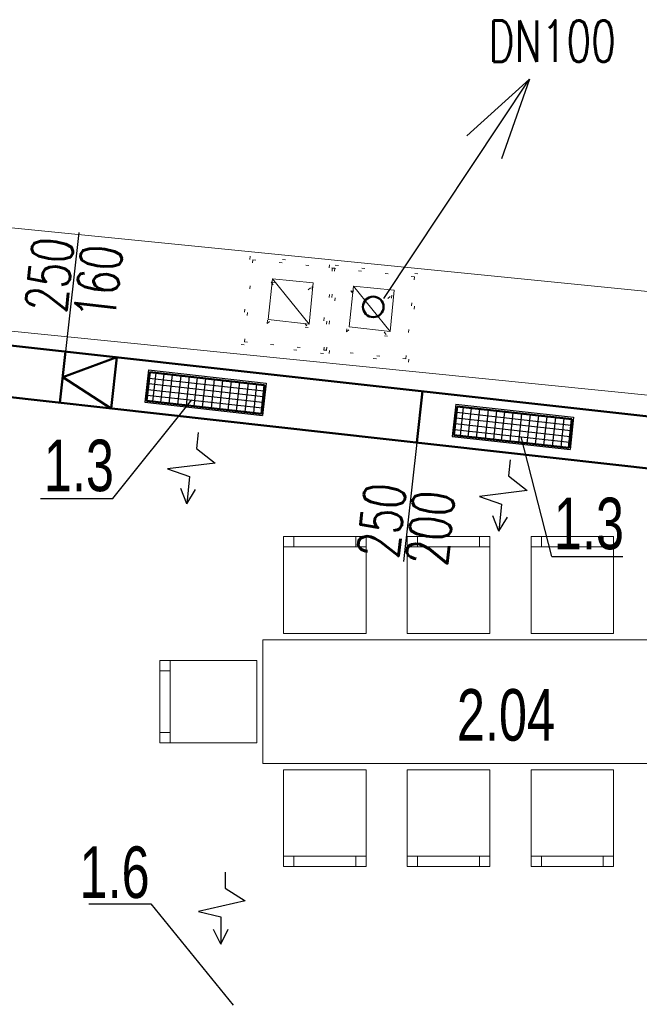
# Model space of a CAD drawing. Header units: millimetres. Extents: x 28262 to 240133, y -152087 to 56534.
# Tile 92 of 107: x 212933 to 215938, y -31115 to -26341. Entities that reach past the tile are written whole.
import ezdxf

# ---------------------------------------------------------------- set-up
doc = ezdxf.new("R2010")
doc.units = ezdxf.units.MM
doc.header["$MEASUREMENT"] = 0
doc.linetypes.add('Tečkovaná L', pattern=[257.5, 15, -242.5])
for name, color, linetype, lineweight in [('--písmo', 7, 'Continuous', 25), ('--VZT', 6, 'Continuous', 50), ('--VZT POPIS', 7, 'Continuous', 25), ('--VZT_ODVOD', 5, 'Continuous', 50), ('--VZT_POPIS', 7, 'Continuous', 25), ('Konstrukce - nosné', 7, 'Continuous', 9), ('Nové_Interiér - nábytek', 9, 'Continuous', 9), ('Výplně – Řezové', 7, 'Continuous', 9)]:
    doc.layers.add(name, color=color, linetype=linetype, lineweight=lineweight)
doc.styles.add('styl1', font='arial.ttf', dxfattribs={"width": 0.7, "height": 250})
doc.styles.add('styl6', font='romans.shx', dxfattribs={"width": 0.7, "height": 200})
doc.styles.add('styl7', font='romans.shx', dxfattribs={"width": 0.7, "height": 200})

msp = doc.modelspace()

# ---------------------------------------------------------------- linework, layer by layer
at = {"layer": '--VZT'}
for p, q in [((209925.8, -27590.4), (217730.6, -28459.8)), ((218925.6, -28844.4), (209898.2, -27838.8)), ((213128.2, -28198.6), (213155.9, -27950.2)), ((213404.3, -27977.8), (213142, -28074.4)), ((213376.7, -28226.3), (213404.3, -27977.8)), ((213548.5, -28189.9), (213564, -28050.7)), ((214120.5, -28112.7), (213564, -28050.7)), ((213142, -28074.4), (213376.7, -28226.3)), ((214105, -28251.9), (214120.5, -28112.7)), ((214858.3, -28391.4), (214886, -28142.9)), ((214105, -28251.9), (213548.5, -28189.9)), ((215039.3, -28355.9), (215054.8, -28216.8)), ((215611.3, -28278.8), (215054.8, -28216.8)), ((215595.8, -28417.9), (215611.3, -28278.8)), ((215595.8, -28417.9), (215039.3, -28355.9))]:
    msp.add_line(p, q, dxfattribs=at)
at = {"layer": '--VZT POPIS'}
for p, q in [((213220.1, -27373.8), (213155.9, -27950.2)), ((213557.2, -28039.4), (213539.8, -28196.2)), ((214128.6, -28103.1), (214111.2, -28259.9)), ((215048, -28205.5), (215030.5, -28362.3)), ((215619.4, -28269.2), (215602, -28426)), ((214858.3, -28391.4), (214794.1, -28967.7))]:
    msp.add_line(p, q, dxfattribs=at)
at = {"layer": '--VZT_ODVOD'}
msp.add_circle((214647.7, -27733.9), 50, dxfattribs=at)
at = {"layer": '--VZT_POPIS'}
for p, q in [((214699.2, -27693.3), (215405.3, -26629.2)), ((215405.3, -26629.2), (215101, -26904.5)), ((215405.3, -26629.2), (215269.8, -27016.5)), ((213557.2, -28039.4), (214128.6, -28103.1)), ((213579.3, -28193.3), (213594.8, -28054.1)), ((213617.5, -28197.5), (213633, -28058.4)), ((213658.3, -28202.1), (213673.8, -28062.9)), ((213700.5, -28206.8), (213716, -28067.7)), ((213558.8, -28105.9), (214114.4, -28167.8)), ((213560.6, -28079), (214117.4, -28141.1)), ((213741.3, -28211.3), (213756.8, -28072.2)), ((213779.5, -28215.6), (213795, -28076.5)), ((213820.3, -28220.1), (213835.8, -28081)), ((213862.5, -28224.8), (213878, -28085.7)), ((213903.3, -28229.4), (213918.8, -28090.2)), ((213944, -28233.9), (213959.5, -28094.8)), ((213984.8, -28238.5), (214000.3, -28099.3)), ((214027, -28243.2), (214042.5, -28104)), ((214067.8, -28247.7), (214083.3, -28108.6)), ((213551.4, -28161.5), (214108.2, -28223.6)), ((213554.5, -28133.7), (214111.3, -28195.7)), ((213384.8, -28662.5), (213768.3, -28184)), ((213539.8, -28196.2), (214111.2, -28259.9)), ((215048, -28205.5), (215619.4, -28269.2)), ((215051.4, -28245.1), (215608.2, -28307.1)), ((215070.1, -28359.4), (215085.6, -28220.2)), ((215108.3, -28363.6), (215123.8, -28224.5)), ((215149.1, -28368.2), (215164.6, -28229)), ((215191.3, -28372.9), (215206.8, -28233.7)), ((215232.1, -28377.4), (215247.6, -28238.3)), ((215270.3, -28381.7), (215285.8, -28242.5)), ((215311.1, -28386.2), (215326.6, -28247.1)), ((215353.3, -28390.9), (215368.8, -28251.8)), ((215394.1, -28395.4), (215409.6, -28256.3)), ((215434.8, -28400), (215450.3, -28260.8)), ((215045.3, -28299.7), (215602.1, -28361.7)), ((215049.6, -28272), (215605.2, -28333.9)), ((215475.6, -28404.5), (215491.1, -28265.4)), ((215517.8, -28409.2), (215533.3, -28270.1)), ((215558.5, -28413.8), (215574, -28274.6)), ((213798.2, -28342.8), (213790.6, -28420.1)), ((215042.2, -28327.6), (215599, -28389.6)), ((215030.5, -28362.3), (215602, -28426)), ((215514.2, -28944), (215365.3, -28364.5)), ((213790.6, -28420.1), (213881.1, -28491.1)), ((213881.1, -28491.1), (213649.4, -28519.7)), ((215311.5, -28475.7), (215303.9, -28553)), ((213649.4, -28519.7), (213755.8, -28556.8)), ((213755.8, -28556.8), (213742.8, -28688.5)), ((215303.9, -28553), (215394.5, -28624)), ((213742.8, -28688.5), (213714.6, -28614.8)), ((213742.8, -28688.5), (213785, -28620)), ((215394.5, -28624), (215162.8, -28652.6)), ((213033.3, -28662.5), (213384.8, -28662.5)), ((215162.8, -28652.6), (215269.1, -28689.7)), ((215269.1, -28689.7), (215256.1, -28821.5)), ((215256.1, -28821.5), (215227.9, -28747.7)), ((215256.1, -28821.5), (215298.4, -28752.9)), ((215514.2, -28944), (215858.3, -28944)), ((213930.1, -30474.3), (213930.1, -30552)), ((213930.1, -30552), (214027.2, -30613.8)), ((213268.7, -30628.5), (213568.8, -30628.5)), ((213568.8, -30628.5), (213968.3, -31119.7)), ((214027.2, -30613.8), (213799.4, -30665)), ((213799.4, -30665), (213908.9, -30691.4)), ((213908.9, -30691.4), (213908.9, -30823.8)), ((213908.9, -30823.8), (213873.6, -30753.2)), ((213908.9, -30823.8), (213944.2, -30751.5))]:
    msp.add_line(p, q, dxfattribs=at)
at = {"layer": 'Konstrukce - nosné', "linetype": 'Continuous'}
for p, q in [((218083.3, -27870.2), (212156.2, -27276.1)), ((212106.4, -27773.6), (218033.4, -28367.7))]:
    msp.add_line(p, q, dxfattribs=at)
at = {"layer": 'Konstrukce - nosné', "linetype": 'Tečkovaná L'}
for p, q in [((214050.7, -27488.6), (214006.5, -27916.3)), ((214478.4, -27532.7), (214050.7, -27488.6)), ((214064.1, -27505.1), (214023, -27902.9)), ((214023, -27902.9), (214064.1, -27505.1)), ((214461.9, -27546.1), (214064.1, -27505.1)), ((214064.1, -27505.1), (214461.9, -27546.1)), ((214435.9, -27529.8), (214391.7, -27957.6)), ((214449.2, -27546.3), (214408.2, -27944.2)), ((214408.2, -27944.2), (214449.2, -27546.3)), ((214420.9, -27944), (214461.9, -27546.1)), ((214461.9, -27546.1), (214420.9, -27944)), ((214434.3, -27960.5), (214478.4, -27532.7)), ((214863.6, -27574), (214435.9, -27529.8)), ((214847.1, -27587.4), (214449.2, -27546.3)), ((214449.2, -27546.3), (214847.1, -27587.4)), ((214806.1, -27985.2), (214847.1, -27587.4)), ((214847.1, -27587.4), (214806.1, -27985.2)), ((214819.4, -28001.7), (214863.6, -27574)), ((214132.7, -27813.7), (214153.3, -27614.8)), ((214132.7, -27813.7), (214352.2, -27635.3)), ((214153.3, -27614.8), (214352.2, -27635.3)), ((214153.3, -27614.8), (214331.7, -27834.3)), ((214352.2, -27635.3), (214331.7, -27834.3)), ((214517.9, -27855), (214538.5, -27656)), ((214517.9, -27855), (214737.4, -27676.6)), ((214538.5, -27656), (214737.4, -27676.6)), ((214538.5, -27656), (214716.9, -27875.5)), ((214737.4, -27676.6), (214716.9, -27875.5)), ((214331.7, -27834.3), (214132.7, -27813.7)), ((214716.9, -27875.5), (214517.9, -27855)), ((214006.5, -27916.3), (214434.3, -27960.5)), ((214023, -27902.9), (214420.9, -27944)), ((214420.9, -27944), (214023, -27902.9)), ((214391.7, -27957.6), (214819.4, -28001.7)), ((214408.2, -27944.2), (214806.1, -27985.2)), ((214806.1, -27985.2), (214408.2, -27944.2))]:
    msp.add_line(p, q, dxfattribs=at)
at = {"layer": 'Nové_Interiér - nábytek', "linetype": 'Continuous'}
for p, q in [((214612.9, -28847.9), (214212.9, -28847.9)), ((214212.9, -28847.9), (214212.9, -29317.9)), ((214262.9, -28897.9), (214262.9, -28847.9)), ((214562.9, -28897.9), (214562.9, -28847.9)), ((214612.9, -29317.9), (214612.9, -28847.9)), ((215212.9, -28847.9), (214812.9, -28847.9)), ((214812.9, -28847.9), (214812.9, -29317.9)), ((214862.9, -28897.9), (214862.9, -28847.9)), ((215162.9, -28897.9), (215162.9, -28847.9)), ((215212.9, -29317.9), (215212.9, -28847.9)), ((215812.9, -28847.9), (215412.9, -28847.9)), ((215412.9, -28847.9), (215412.9, -29317.9)), ((215462.9, -28897.9), (215462.9, -28847.9)), ((215762.9, -28897.9), (215762.9, -28847.9)), ((215812.9, -29317.9), (215812.9, -28847.9)), ((214212.9, -28897.9), (214612.9, -28897.9)), ((214812.9, -28897.9), (215212.9, -28897.9)), ((215412.9, -28897.9), (215812.9, -28897.9)), ((217712.9, -29347.9), (214112.9, -29347.9)), ((214112.9, -29347.9), (214112.9, -29947.9)), ((214212.9, -29317.9), (214612.9, -29317.9)), ((214812.9, -29317.9), (215212.9, -29317.9)), ((215412.9, -29317.9), (215812.9, -29317.9)), ((214082.9, -29447.9), (213612.9, -29447.9)), ((213612.9, -29447.9), (213612.9, -29847.9)), ((213662.9, -29847.9), (213662.9, -29447.9)), ((214082.9, -29847.9), (214082.9, -29447.9)), ((213662.9, -29497.9), (213612.9, -29497.9)), ((213662.9, -29797.9), (213612.9, -29797.9)), ((213612.9, -29847.9), (214082.9, -29847.9)), ((214112.9, -29947.9), (217712.9, -29947.9)), ((214212.9, -29977.9), (214612.9, -29977.9)), ((214212.9, -30447.9), (214212.9, -29977.9)), ((214612.9, -29977.9), (214612.9, -30447.9)), ((214812.9, -29977.9), (215212.9, -29977.9)), ((214812.9, -30447.9), (214812.9, -29977.9)), ((215212.9, -29977.9), (215212.9, -30447.9)), ((215412.9, -29977.9), (215812.9, -29977.9)), ((215412.9, -30447.9), (215412.9, -29977.9)), ((215812.9, -29977.9), (215812.9, -30447.9)), ((214212.9, -30397.9), (214612.9, -30397.9)), ((214262.9, -30397.9), (214262.9, -30447.9)), ((214562.9, -30397.9), (214562.9, -30447.9)), ((214812.9, -30397.9), (215212.9, -30397.9)), ((214862.9, -30397.9), (214862.9, -30447.9)), ((215162.9, -30397.9), (215162.9, -30447.9)), ((215412.9, -30397.9), (215812.9, -30397.9)), ((215462.9, -30397.9), (215462.9, -30447.9)), ((215762.9, -30397.9), (215762.9, -30447.9)), ((214612.9, -30447.9), (214212.9, -30447.9)), ((215212.9, -30447.9), (214812.9, -30447.9)), ((215812.9, -30447.9), (215412.9, -30447.9))]:
    msp.add_line(p, q, dxfattribs=at)
at = {"layer": 'Výplně – Řezové', "linetype": 'Continuous'}
for p, q in [((214138.7, -27794.9), (214158.5, -27597.4)), ((214158.5, -27597.4), (214337.5, -27817.2)), ((214355.9, -27618), (214158.5, -27597.4)), ((214158.5, -27597.4), (214337.5, -27817.2)), ((214337.5, -27817.2), (214355.9, -27618)), ((214531.6, -27830.2), (214551.4, -27632.7)), ((214551.4, -27632.7), (214730.4, -27852.5)), ((214748.7, -27653.3), (214551.4, -27632.7)), ((214551.4, -27632.7), (214730.4, -27852.5)), ((214730.4, -27852.5), (214748.7, -27653.3)), ((214337.5, -27817.2), (214138.7, -27794.9)), ((214730.4, -27852.5), (214531.6, -27830.2))]:
    msp.add_line(p, q, dxfattribs=at)

# ---------------------------------------------------------------- texts
at = {"layer": '--písmo', "style": 'styl1', "width": 0.7}
msp.add_text('2.04', height=250, dxfattribs=at).set_placement((215053.5, -29837.1))
at = {"layer": '--VZT POPIS', "style": 'styl6', "width": 0.7}
for s, p in [('250', (213157.6, -27767.7)), ('160', (213393.9, -27803.5)), ('250', (214767.9, -28959.6)), ('200', (215004.3, -28995.4))]:
    msp.add_text(s, height=200, rotation=83.6436, dxfattribs=at).set_placement(p)
at = {"layer": '--VZT_POPIS', "width": 0.7}
for s, height, style, p in [('DN100', 200, 'styl7', (215206.4, -26544.9)), ('1.3', 250, 'styl1', (213050.3, -28627.5)), ('1.3', 250, 'styl1', (215523.8, -28909)), ('1.6', 250, 'styl1', (213223.3, -30600))]:
    msp.add_text(s, height=height, dxfattribs=dict(at, style=style)).set_placement(p)

doc.saveas('drawing.dxf')
